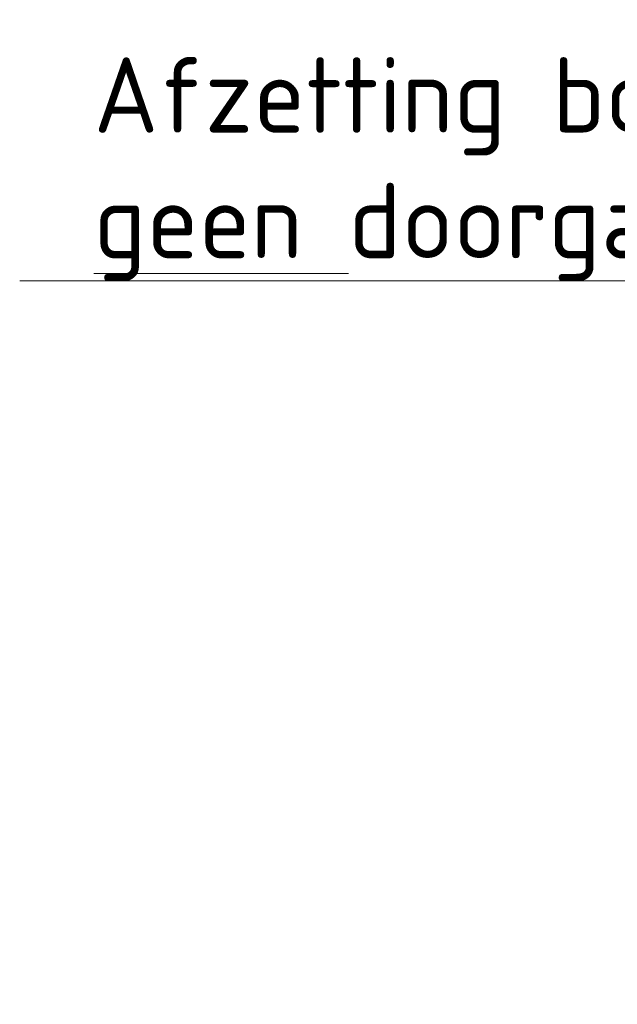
# Model space of a CAD drawing. Header units: metres. Extents: x 147454 to 148962, y 409264 to 410698.
# Tile 3 of 36: x 147453.58 to 147460.71, y 410579.5 to 410591.25. Entities that reach past the tile are written whole.
import ezdxf
from ezdxf import colors
from ezdxf.entities.mleader import LeaderData, LeaderLine
from ezdxf.math import Vec2, Vec3

# ---------------------------------------------------------------- set-up
doc = ezdxf.new("R2010")
doc.units = ezdxf.units.M
doc.layers.add('X-XX-AL-T18', color=10, linetype='Continuous', lineweight=18)
doc.styles.add('NLCS-ISO-M500-T18', font='NLCS-ISO.TTF', dxfattribs={"height": 0.9})

msp = doc.modelspace()

# ---------------------------------------------------------------- leaders
at = {"layer": 'X-XX-AL-T18'}
ml = msp.add_multileader_mtext('Standard', dxfattribs=at)
ml.set_content('Afzetting bouwterrein\\P{\\Lgeen} doorgaand verkeer', color=256, style='NLCS-ISO-M500-T18')
ml.set_leader_properties(color=256, linetype='ByLayer', lineweight=-1)
ml.build(insert=Vec2(0, 0))
ml.multileader.update_dxf_attribs({"has_text_frame": 1, "text_left_attachment_type": 5, "text_right_attachment_type": 5, "dogleg_length": 0.9, "arrow_head_size": 0.9})
ctx = ml.context
ctx.base_point, ctx.char_height, ctx.arrow_head_size, ctx.landing_gap_size, ctx.plane_origin = Vec3(147454.009, 410588.135), 0.9, 0.9, 0.45, Vec3(147476.357, 410586.39)
ctx.left_attachment, ctx.right_attachment = 5, 5
notes = []
notes.append((ctx, [(0, (1, 1, 0), (147469.039, 410588.135), (-1, 0), 0.9, [(0, [(147475.851, 410578.578)], 0, [])])]))
ctx.mtext.insert, ctx.mtext.flow_direction = Vec3(147454.459, 410590.805), 5
ctx.mtext.has_bg_fill, ctx.mtext.bg_color, ctx.mtext.bg_scale_factor, ctx.mtext.bg_transparency, ctx.mtext.use_window_bg_color = 1, -1027028792, 1.5, 0, 1
for ctx, leaders in notes:
    for number, flags, end, landing, length, lines in leaders:
        leader = LeaderData()
        leader.index, (leader.has_last_leader_line, leader.has_dogleg_vector, leader.attachment_direction) = number, flags
        leader.last_leader_point, leader.dogleg_vector, leader.dogleg_length = Vec3(end), Vec3(landing), length
        for number, points, colour, breaks in lines:
            line = LeaderLine()
            line.index, line.vertices, line.color, line.breaks = number, Vec3.list(points), colors.encode_raw_color(colour), breaks
            leader.lines.append(line)
        ctx.leaders.append(leader)

doc.saveas('drawing.dxf')
